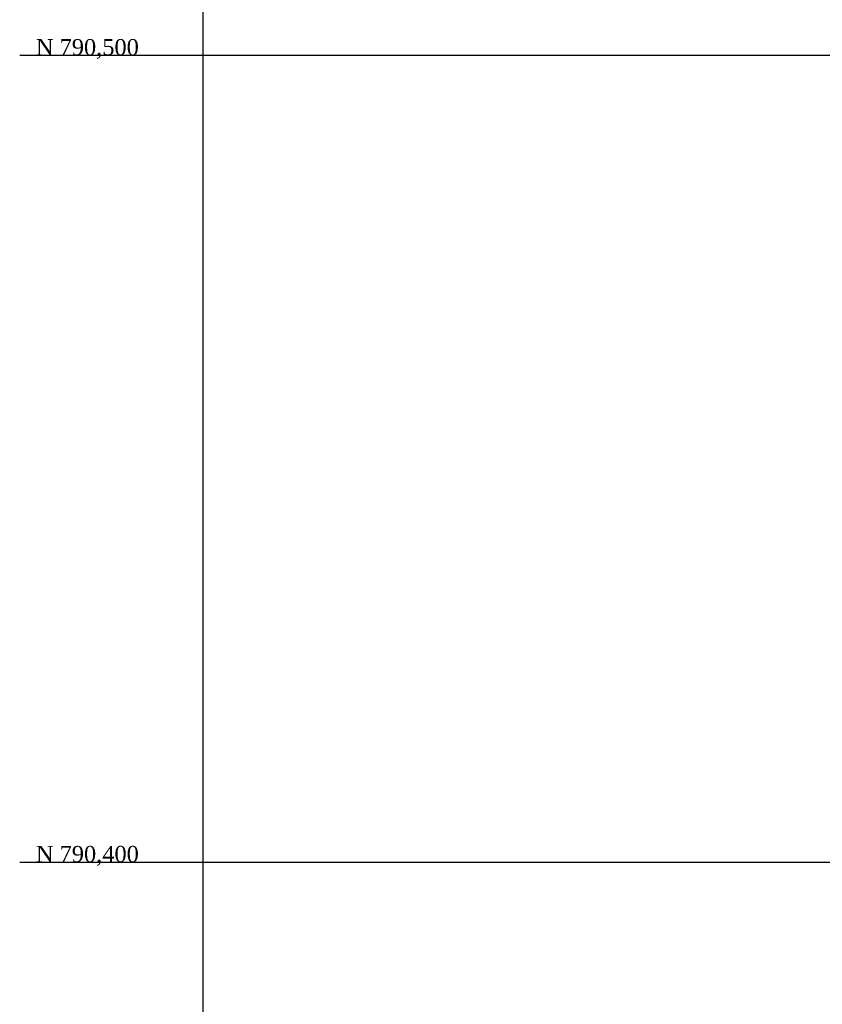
# Model space of a CAD drawing. Header units: metres. Extents: x 514577 to 515059, y 790252 to 790648.
# Tile 2 of 26: x 514577 to 514677, y 790382 to 790504. Entities that reach past the tile are written whole.
import ezdxf

# ---------------------------------------------------------------- set-up
doc = ezdxf.new("R2010")
doc.units = ezdxf.units.M
doc.header["$LTSCALE"] = 0.3
doc.layers.add('GRID', color=9, linetype='CONTINUOUS')
doc.styles.get("Standard").update_dxf_attribs({"font": 'romantic.ttf', "height": 1})

msp = doc.modelspace()

# ---------------------------------------------------------------- linework, layer by layer
at = {"layer": 'GRID'}
for p, q in [((514600, 790251.93), (514600, 790647.9)), ((514577.3, 790500), (515059.15, 790500)), ((514577.3, 790400), (515059.15, 790400))]:
    msp.add_line(p, q, dxfattribs=at)

# ---------------------------------------------------------------- texts
for s, p in [('N 790,500', (514579.3, 790500)), ('N 790,400', (514579.3, 790400))]:
    msp.add_text(s, height=2, dxfattribs=at).set_placement(p)

doc.saveas('drawing.dxf')
